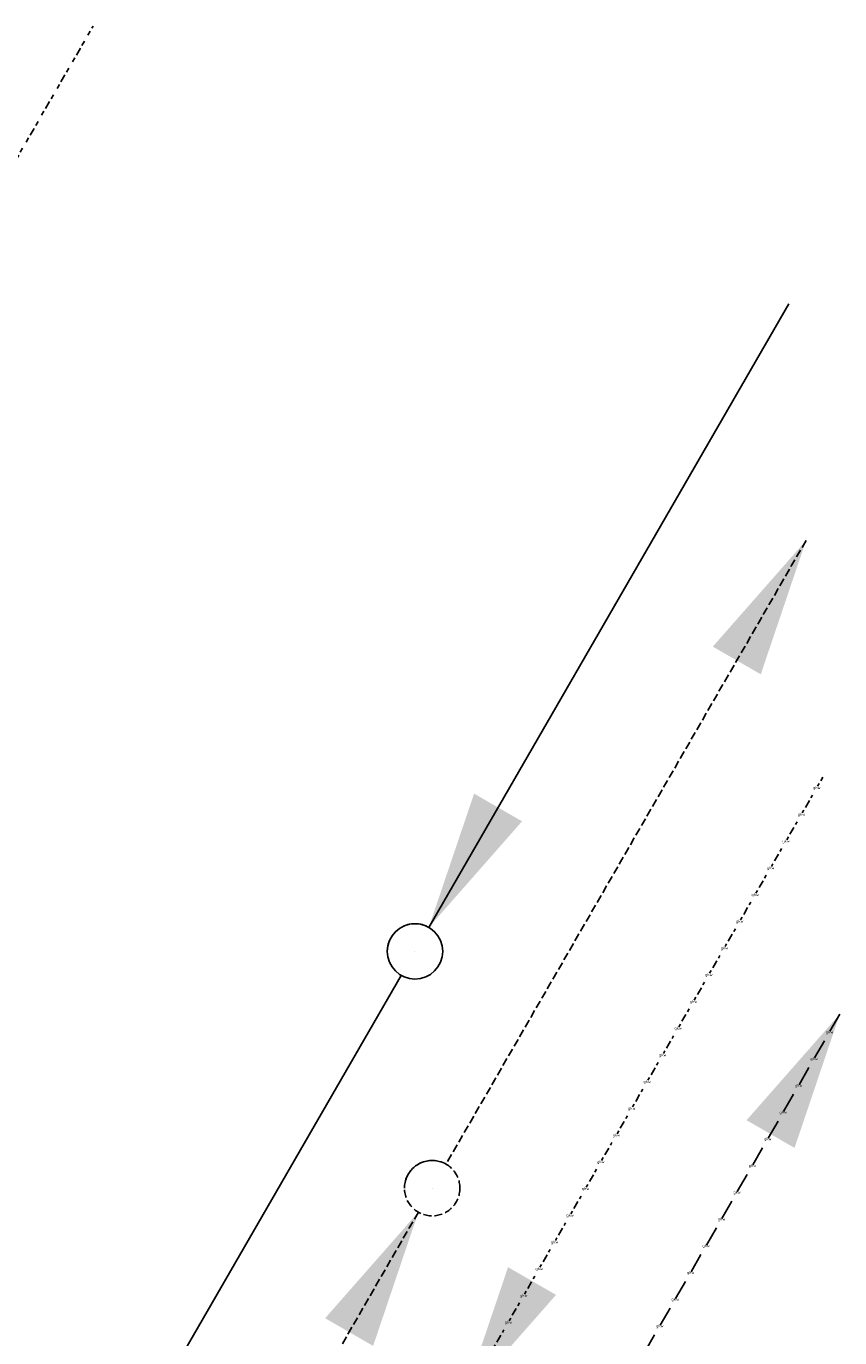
# Model space of a CAD drawing. Header units: millimetres. Extents: x -2733 to 48660, y -299 to 65852.
# Tile 34 of 44: x 44024 to 44538, y 21376 to 22205. Entities that reach past the tile are written whole.
import ezdxf
from ezdxf.enums import TextEntityAlignment as Align

# ---------------------------------------------------------------- set-up
doc = ezdxf.new("R2010")
doc.units = ezdxf.units.MM
for name, pattern in [('2322102', [45, 5, -2, 5, -2, 5, -2, 5, -2, 5, -2, 5, -5]), ('2322102_a', [19.5, 3, -2, 5, -2, 3, -4.5]), ('2322105', [47, 40, -7]), ('2322105_a', [19.5, 12.5, -7]), ('2322106', [47, 5, -2, 5, -2, 5, -2, 5, -2, 5, -2, 5, -7]), ('2322106_a', [19.5, 2, -2, 5, -2, 2, -6.5]), ('2322107', [2000, 1000, 1000]), ('2322107_a', [2000, 1000, 1000]), ('2322108', [7, 5, -2]), ('2322108_a', [7, 5, -2])]:
    doc.linetypes.add(name, pattern=pattern)
for name, color, linetype in [('WL5501--', 4, '2322105'), ('WL5502--', 4, '2322106'), ('WL561---_AANVOER', 1, '2322107'), ('WL561---_RETOUR', 5, '2322108'), ('WL5627--', 4, '2322102'), ('WL570---_APP', 2, 'Continuous'), ('WM561---', 1, 'Continuous')]:
    doc.layers.add(name, color=color, linetype=linetype)
doc.styles.add('STABICAD-018', font='ISOCP.SHX', dxfattribs={"height": 90})
doc.styles.get("Standard").update_dxf_attribs({"font": 'arial.ttf'})

# ---------------------------------------------------------------- blocks, each defined once
blk = doc.blocks.new('*U946')
at = {"linetype": '2322107'}
for points in [[(8.75, 15.16), (37.34, 99.68), (67.66, 82.18)], [(-236.25, -409.2), (-207.66, -324.67), (-177.34, -342.17)]]:
    blk.add_hatch(color=2, dxfattribs=at).paths.add_polyline_path(points, flags=0)
at = {"color": 2, "linetype": '2322107_a'}
for p, q in [((8.75, 15.16, 3000), (236.25, 409.2, 3000)), ((-236.25, -409.2, 3000), (-8.75, -15.16, 3000))]:
    blk.add_line(p, q, dxfattribs=at)
at = {"color": 0, "linetype": '2322107'}
blk.add_line((0, 0), (0, 0, 3000), dxfattribs=at)
at = {"color": 2, "linetype": '2322107'}
blk.add_circle((0, 0, 3000), 17.5, dxfattribs=at)
at = {"color": 0, "linetype": '2322107'}
blk.add_arc((0, 0, 3000), 17.5, 60, 180, dxfattribs=at)
at = {"layer": 'WM561---', "color": 2}
for tag in ['SECTIONCODE', 'POSITIONCODE']:
    blk.add_attdef(tag, (44269.24, 21770.28, 1499.49), '', height=1.2, dxfattribs=at)
at = {"layer": 'WM561---', "color": 2, "style": 'STABICAD-018'}
for tag, p in [('CODE', (44269.24, 21720.28)), ('FLOORCODE', (44319.24, 21620.28))]:
    blk.add_attdef(tag, p, '', height=1.2, dxfattribs=at)
blk = doc.blocks.new('*U947')
at = {"linetype": '2322108'}
for points in [[(236.25, 409.2), (207.66, 324.67), (177.34, 342.17)], [(-8.75, -15.16), (-37.34, -99.68), (-67.66, -82.18)]]:
    blk.add_hatch(color=2, dxfattribs=at).paths.add_polyline_path(points, flags=0)
at = {"color": 2, "linetype": '2322108_a'}
for p, q in [((236.25, 409.2, 3000), (8.75, 15.16, 3000)), ((-8.75, -15.16, 3000), (-236.25, -409.2, 3000))]:
    blk.add_line(p, q, dxfattribs=at)
at = {"color": 0, "linetype": '2322108'}
blk.add_line((0, 0), (0, 0, 3000), dxfattribs=at)
at = {"color": 2, "linetype": '2322108'}
blk.add_circle((0, 0, 3000), 17.5, dxfattribs=at)
at = {"color": 0, "linetype": '2322108'}
blk.add_arc((0, 0, 3000), 17.5, 60, 180, dxfattribs=at)
at = {"layer": 'WM561---', "color": 2}
for tag in ['SECTIONCODE', 'POSITIONCODE']:
    blk.add_attdef(tag, (44280.11, 21620.66, 1499.49), '', height=1.2, dxfattribs=at)
at = {"layer": 'WM561---', "color": 2, "style": 'STABICAD-018'}
for tag, p in [('CODE', (44280.11, 21570.66)), ('FLOORCODE', (44330.11, 21470.66))]:
    blk.add_attdef(tag, p, '', height=1.2, dxfattribs=at)
blk = doc.blocks.new('*U948')
at = {"linetype": '2322106'}
for points in [[(8.75, 15.16), (37.34, 99.68), (67.66, 82.18)], [(-236.25, -409.2), (-207.66, -324.67), (-177.34, -342.17)]]:
    blk.add_hatch(color=2, dxfattribs=at).paths.add_polyline_path(points, flags=0)
at = {"color": 2, "linetype": '2322106_a'}
for p, q in [((8.75, 15.16, 3000), (236.25, 409.2, 3000)), ((-236.25, -409.2, 3000), (-8.75, -15.16, 3000))]:
    blk.add_line(p, q, dxfattribs=at)
at = {"color": 0, "linetype": '2322106'}
blk.add_line((0, 0), (0, 0, 3000), dxfattribs=at)
at = {"color": 2, "linetype": '2322106'}
blk.add_circle((0, 0, 3000), 17.5, dxfattribs=at)
at = {"color": 0, "linetype": '2322106'}
blk.add_arc((0, 0, 3000), 17.5, 60, 180, dxfattribs=at)
at = {"layer": 'WM561---', "color": 2}
for tag in ['SECTIONCODE', 'POSITIONCODE']:
    blk.add_attdef(tag, (44290.71, 21471.05, 1499.49), '', height=1.2, dxfattribs=at)
at = {"layer": 'WM561---', "color": 2, "style": 'STABICAD-018'}
for tag, p in [('CODE', (44290.71, 21421.05)), ('FLOORCODE', (44340.71, 21321.05))]:
    blk.add_attdef(tag, p, '', height=1.2, dxfattribs=at)
blk = doc.blocks.new('*U949')
at = {"linetype": '2322105'}
for points in [[(236.25, 409.2), (207.66, 324.67), (177.34, 342.17)], [(-8.75, -15.16), (-37.34, -99.68), (-67.66, -82.18)]]:
    blk.add_hatch(color=2, dxfattribs=at).paths.add_polyline_path(points, flags=0)
at = {"color": 2, "linetype": '2322105_a'}
for p, q in [((236.25, 409.2, 3000), (8.75, 15.16, 3000)), ((-8.75, -15.16, 3000), (-236.25, -409.2, 3000))]:
    blk.add_line(p, q, dxfattribs=at)
at = {"color": 0, "linetype": '2322105'}
blk.add_line((0, 0), (0, 0, 3000), dxfattribs=at)
at = {"color": 2, "linetype": '2322105'}
blk.add_circle((0, 0, 3000), 17.5, dxfattribs=at)
at = {"color": 0, "linetype": '2322105'}
blk.add_arc((0, 0, 3000), 17.5, 60, 180, dxfattribs=at)
at = {"layer": 'WM561---', "color": 2}
for tag in ['SECTIONCODE', 'POSITIONCODE']:
    blk.add_attdef(tag, (44301.45, 21321.43, 1499.49), '', height=1.2, dxfattribs=at)
at = {"layer": 'WM561---', "color": 2, "style": 'STABICAD-018'}
for tag, p in [('CODE', (44301.45, 21271.43)), ('FLOORCODE', (44351.45, 21171.43))]:
    blk.add_attdef(tag, p, '', height=1.2, dxfattribs=at)
blk = doc.blocks.new('*U951')
at = {"linetype": '2322102'}
blk.add_hatch(color=2, dxfattribs=at).paths.add_polyline_path([(8.75, 15.16), (37.34, 99.68), (67.66, 82.18)], flags=0)
at = {"color": 2, "linetype": '2322102_a'}
blk.add_line((8.75, 15.16, 3000), (236.25, 409.2, 3000), dxfattribs=at)
at = {"color": 0, "linetype": '2322102'}
blk.add_line((0, 0), (0, 0, 3000), dxfattribs=at)
blk.add_circle((0, 0, 3000), 17.5, dxfattribs=at)
at = {"color": 2, "linetype": '2322102'}
blk.add_circle((0, 0, 3000), 17.5, dxfattribs=at)
at = {"layer": 'WL570---_APP', "color": 2, "style": 'STABICAD-018'}
for tag, p in [('SECTIONCODE', (43829.52, 21945.64, 1499.49)), ('POSITIONCODE', (43829.52, 21945.64, 1499.49)), ('CODE', (43829.52, 21895.64)), ('FLOORCODE', (43879.52, 21795.64))]:
    blk.add_attdef(tag, p, '', height=1.2, dxfattribs=at)

msp = doc.modelspace()

# ---------------------------------------------------------------- block references
at = {"layer": 'WL5501--', "linetype": '2322105'}
msp.add_blockref('*U949', (44301.45, 21171.43), dxfattribs=at)
at = {"layer": 'WL5502--', "linetype": '2322106'}
msp.add_blockref('*U948', (44290.71, 21321.05), dxfattribs=at)
at = {"layer": 'WL561---_AANVOER', "linetype": '2322107'}
msp.add_blockref('*U946', (44269.24, 21620.28), dxfattribs=at)
at = {"layer": 'WL561---_RETOUR', "linetype": '2322108'}
msp.add_blockref('*U947', (44280.11, 21470.66), dxfattribs=at)
at = {"layer": 'WL5627--', "linetype": '2322102'}
msp.add_blockref('*U951', (43829.52, 21795.64), dxfattribs=at)

# ---------------------------------------------------------------- texts
at = {"layer": 'WL5501--', "color": 2, "style": 'STABICAD-018'}
for p in [(44531.2, 21569.37, 3000), (44521.45, 21552.48, 3000), (44511.7, 21535.59, 3000), (44501.95, 21518.71, 3000), (44492.2, 21501.82, 3000), (44482.45, 21484.93, 3000), (44472.7, 21468.04, 3000), (44462.95, 21451.16, 3000), (44453.2, 21434.27, 3000), (44443.45, 21417.38, 3000), (44433.7, 21400.49, 3000), (44423.95, 21383.61, 3000)]:
    msp.add_text('gkw', height=1.8, dxfattribs=at).set_placement(p, align=Align.MIDDLE_CENTER)
at = {"layer": 'WL5502--', "color": 2, "style": 'STABICAD-018'}
for p in [(44523.21, 21723.75, 3000), (44513.46, 21706.86, 3000), (44503.71, 21689.97, 3000), (44493.96, 21673.09, 3000), (44484.21, 21656.2, 3000), (44474.46, 21639.31, 3000), (44464.71, 21622.42, 3000), (44454.96, 21605.54, 3000), (44445.21, 21588.65, 3000), (44435.46, 21571.76, 3000), (44425.71, 21554.87, 3000), (44415.96, 21537.99, 3000), (44406.21, 21521.1, 3000), (44396.46, 21504.21, 3000), (44386.71, 21487.32, 3000), (44376.96, 21470.44, 3000), (44367.21, 21453.55, 3000), (44357.46, 21436.66, 3000), (44347.71, 21419.77, 3000), (44337.96, 21402.89, 3000), (44328.21, 21386, 3000)]:
    msp.add_text('gkw', height=1.8, dxfattribs=at).set_placement(p, align=Align.MIDDLE_CENTER)

doc.saveas('drawing.dxf')
